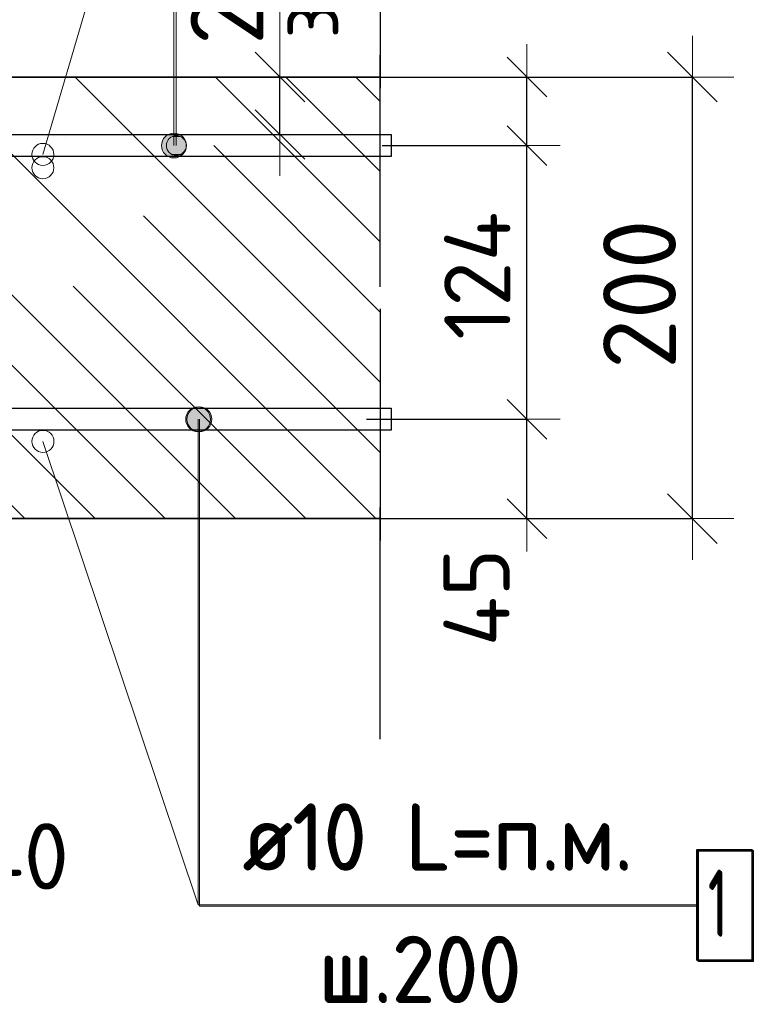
# Model space of a CAD drawing. Header units: metres. Extents: x -38 to 93, y -15 to 21.
# Tile 133 of 152: x 72.415 to 72.748, y 6.212 to 6.658. Entities that reach past the tile are written whole.
import ezdxf

# ---------------------------------------------------------------- set-up
doc = ezdxf.new("R2010")
doc.units = ezdxf.units.M
doc.header["$PDMODE"] = 65
doc.linetypes.add('______4', pattern=[0.135, 0.105, -0.03])
for name, color, linetype, lineweight in [('XR$4$Арм. стержнями верхней зоны', 180, 'Continuous', 35), ('XR$4$Арм. стержнями нижней зоны', 180, 'Continuous', 35), ('XR$4$Арм.стержн. Арматура края', 96, 'Continuous', 35), ('XR$4$ВК__отв в полу 1-2 эт', 220, 'Continuous', 25), ('XR$4$Размерная линия (1)', 7, 'Continuous', 13), ('XR$4$Размерная линия_ общее', 7, 'Continuous', 13), ('XR$6$Арм. стержнями верхней зоны', 180, 'Continuous', 35), ('XR$6$Арм. стержнями нижней зоны', 180, 'Continuous', 35), ('XR$6$Арм.стержн. Арматура края', 96, 'Continuous', 35), ('XR$6$ВК__отв в полу 1-2 эт', 220, 'Continuous', 25), ('XR$6$Размерная линия (1)', 7, 'Continuous', 13), ('XR$6$Размерная линия_ общее', 7, 'Continuous', 13)]:
    doc.layers.add(name, color=color, linetype=linetype, lineweight=lineweight)
doc.styles.add('ISOCPEUR', font='txt')
doc.dimstyles.new('DIMSTYLE_11', dxfattribs={"dimtxt": 0.03, "dimasz": 0.03, "dimexe": 0, "dimexo": 0, "dimgap": 0.015, "dimtad": 2, "dimdec": 0, "dimlfac": 1000, "dimrnd": 1, "dimzin": 12, "dimdsep": 46, "dimtxsty": 'ISOCPEUR', "dimblk1": 'ALL_ML_STRICH', "dimblk2": 'ALL_ML_STRICH', "dimsah": 1, "dimcen": 0, "dimclrd": 7, "dimclre": 256, "dimclrt": 7, "dimadec": 0, "dimazin": 0, "dimtfac": 1, "dimtdec": 0, "dimtix": 1, "dimtmove": 2, "dimatfit": 3, "dimfxl": 0, "dimtvp": 1.2, "dimtzin": 0, "dimlwd": 0, "dimlwe": -3, "dimarcsym": 0})
doc.dimstyles.new('DIMSTYLE_12', dxfattribs={"dimtxt": 0.03, "dimasz": 0.03, "dimexe": 0, "dimexo": 0, "dimgap": 0.015, "dimtad": 2, "dimdec": 0, "dimlfac": 1000, "dimrnd": 1, "dimzin": 12, "dimdsep": 46, "dimtxsty": 'ISOCPEUR', "dimblk1": 'ALL_ML_STRICH', "dimblk2": 'ALL_ML_STRICH', "dimsah": 1, "dimcen": 0, "dimclrd": 7, "dimclre": 256, "dimclrt": 7, "dimadec": 0, "dimazin": 0, "dimtfac": 1, "dimtdec": 0, "dimtix": 1, "dimtmove": 2, "dimatfit": 3, "dimfxl": 0, "dimtzin": 0, "dimlwd": 0, "dimlwe": -3, "dimarcsym": 0})
doc.dimstyles.new('DIMSTYLE_18', dxfattribs={"dimtxt": 0.033, "dimasz": 0.0375, "dimexe": 0, "dimexo": 0, "dimgap": 0.0165, "dimtad": 2, "dimdec": 0, "dimlfac": 1000, "dimrnd": 1, "dimzin": 12, "dimdsep": 46, "dimtxsty": 'ISOCPEUR', "dimblk1": 'ALL_ML_STRICH', "dimblk2": 'ALL_ML_STRICH', "dimsah": 1, "dimcen": 0, "dimclrd": 7, "dimclre": 256, "dimclrt": 7, "dimadec": 0, "dimazin": 0, "dimtfac": 1, "dimtdec": 0, "dimtix": 1, "dimtmove": 2, "dimatfit": 3, "dimfxl": 0, "dimtvp": 1.2, "dimtzin": 0, "dimlwd": 0, "dimlwe": -3, "dimarcsym": 0})
doc.dimstyles.new('DIMSTYLE_8', dxfattribs={"dimtxt": 0.033, "dimasz": 0.0375, "dimexe": 0, "dimexo": 0, "dimgap": 0.0165, "dimtad": 2, "dimdec": 0, "dimlfac": 1000, "dimrnd": 1, "dimzin": 12, "dimdsep": 46, "dimtxsty": 'ISOCPEUR', "dimblk1": 'ALL_ML_STRICH', "dimblk2": 'ALL_ML_STRICH', "dimsah": 1, "dimcen": 0, "dimclrd": 7, "dimclre": 256, "dimclrt": 7, "dimadec": 0, "dimazin": 0, "dimtfac": 1, "dimtdec": 0, "dimtix": 1, "dimtmove": 2, "dimatfit": 3, "dimfxl": 0, "dimtzin": 0, "dimlwd": 0, "dimlwe": -3, "dimarcsym": 0})
pattern_1 = [(135, (0, 0), (-0.031819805, -0.031819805), [0.4, -0.05, 0, -0.05]), (135, (-0.01591, -0.01591), (-0.031819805, -0.031819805), [0.8, -0.1, 0.1, -0.1])]

# ---------------------------------------------------------------- blocks, each defined once
blk = doc.blocks.new('ALL_ML_STRICH')
at = {"color": 0, "linetype": 'ByBlock', "lineweight": -2}
for p, q in [((0, -0.5), (0, 0.5)), ((-0.3, -0.3), (0.3, 0.3)), ((-1, 0), (0.5, 0))]:
    blk.add_line(p, q, dxfattribs=at)
blk = doc.blocks.new('*D169')
at = {"layer": 'DEFPOINTS', "color": 7, "linetype": 'Continuous', "lineweight": 13, "transparency": 33554687}
for p in [(72.3358, 6.37192), (72.37577, 6.33192), (72.3358, 6.25669)]:
    blk.add_point(p, dxfattribs=at)
at = {"layer": 'XR$4$Размерная линия (1)', "color": 9, "linetype": 'Continuous', "lineweight": -2, "true_color": 0xc7c7c7, "transparency": 33554687}
for p, q in [((72.3358, 6.35192), (72.3358, 6.25669)), ((72.37577, 6.31192), (72.37577, 6.25669))]:
    blk.add_line(p, q, dxfattribs=at)
at = {"layer": 'XR$4$Размерная линия (1)', "color": 7, "linetype": 'Continuous', "lineweight": -2, "transparency": 33554687}
blk.add_line((72.3358, 6.25669), (72.37577, 6.25669), dxfattribs=at)
at = {"layer": 'XR$4$Размерная линия (1)', "color": 7, "linetype": 'Continuous', "lineweight": 13, "transparency": 33554687, "xscale": 0.03, "yscale": 0.03, "zscale": 0.03, "rotation": 180}
blk.add_blockref('ALL_ML_STRICH', (72.3358, 6.25669), dxfattribs=at)
at = {"layer": 'XR$4$Размерная линия (1)', "color": 7, "linetype": 'Continuous', "lineweight": 13, "transparency": 33554687, "xscale": 0.03, "yscale": 0.03, "zscale": 0.03}
blk.add_blockref('ALL_ML_STRICH', (72.37577, 6.25669), dxfattribs=at)
at = {"layer": 'XR$4$Размерная линия (1)', "color": 7, "linetype": 'Continuous', "lineweight": 13, "transparency": 33554687, "insert": (72.41611, 6.27889), "char_height": 0.03, "width": 0.06, "attachment_point": 5, "style": 'ISOCPEUR'}
blk.add_mtext('\\A1;{40}', dxfattribs=at)
blk = doc.blocks.new('*D172')
at = {"layer": 'DEFPOINTS', "color": 7, "linetype": 'Continuous', "lineweight": 13, "transparency": 33554687}
for p in [(72.54861, 6.63192), (72.54861, 6.43192), (72.72016, 6.43192)]:
    blk.add_point(p, dxfattribs=at)
at = {"layer": 'XR$4$Размерная линия_ общее', "color": 253, "linetype": 'Continuous', "lineweight": -2, "true_color": 0xa0a0a0, "transparency": 33554687}
for p, q in [((72.56861, 6.63192), (72.72016, 6.63192)), ((72.56861, 6.43192), (72.72016, 6.43192))]:
    blk.add_line(p, q, dxfattribs=at)
at = {"layer": 'XR$4$Размерная линия_ общее', "color": 7, "linetype": 'Continuous', "lineweight": -2, "transparency": 33554687}
blk.add_line((72.72016, 6.43192), (72.72016, 6.63192), dxfattribs=at)
at = {"layer": 'XR$4$Размерная линия_ общее', "color": 7, "linetype": 'Continuous', "lineweight": 13, "transparency": 33554687, "xscale": 0.0375, "yscale": 0.0375, "zscale": 0.0375}
for p, rotation in [((72.72016, 6.63192), 90), ((72.72016, 6.43192), 270)]:
    blk.add_blockref('ALL_ML_STRICH', p, dxfattribs=dict(at, rotation=rotation))
at = {"layer": 'XR$4$Размерная линия_ общее', "color": 7, "linetype": 'Continuous', "lineweight": 13, "transparency": 33554687, "insert": (72.69616, 6.53357), "char_height": 0.033, "width": 0.099, "attachment_point": 5, "rotation": 90, "style": 'ISOCPEUR'}
blk.add_mtext('\\A1;{200}', dxfattribs=at)
blk = doc.blocks.new('*D283')
at = {"layer": 'DEFPOINTS', "color": 7, "linetype": 'Continuous', "lineweight": 13, "transparency": 33554687}
for p in [(72.5525, 6.47692), (72.56535, 6.43192), (72.64516, 6.43192)]:
    blk.add_point(p, dxfattribs=at)
at = {"layer": 'XR$4$Размерная линия (1)', "color": 9, "linetype": 'Continuous', "lineweight": -2, "true_color": 0xc7c7c7, "transparency": 33554687}
for p, q in [((72.5725, 6.47692), (72.64516, 6.47692)), ((72.58535, 6.43192), (72.64516, 6.43192))]:
    blk.add_line(p, q, dxfattribs=at)
at = {"layer": 'XR$4$Размерная линия (1)', "color": 7, "linetype": 'Continuous', "lineweight": -2, "transparency": 33554687}
blk.add_line((72.64516, 6.43192), (72.64516, 6.47692), dxfattribs=at)
at = {"layer": 'XR$4$Размерная линия (1)', "color": 7, "linetype": 'Continuous', "lineweight": 13, "transparency": 33554687, "xscale": 0.03, "yscale": 0.03, "zscale": 0.03}
for p, rotation in [((72.64516, 6.47692), 90), ((72.64516, 6.43192), 270)]:
    blk.add_blockref('ALL_ML_STRICH', p, dxfattribs=dict(at, rotation=rotation))
at = {"layer": 'XR$4$Размерная линия (1)', "color": 7, "linetype": 'Continuous', "lineweight": 13, "transparency": 33554687, "insert": (72.6223, 6.39618), "char_height": 0.03, "width": 0.06, "attachment_point": 5, "rotation": 90, "style": 'ISOCPEUR'}
blk.add_mtext('\\A1;{45}', dxfattribs=at)
blk = doc.blocks.new('*D284')
at = {"layer": 'DEFPOINTS', "color": 7, "linetype": 'Continuous', "lineweight": 13, "transparency": 33554687}
for p in [(72.55952, 6.60092), (72.5525, 6.47692), (72.64516, 6.47692)]:
    blk.add_point(p, dxfattribs=at)
at = {"layer": 'XR$4$Размерная линия (1)', "color": 9, "linetype": 'Continuous', "lineweight": -2, "true_color": 0xc7c7c7, "transparency": 33554687}
for p, q in [((72.57952, 6.60092), (72.64516, 6.60092)), ((72.5725, 6.47692), (72.64516, 6.47692))]:
    blk.add_line(p, q, dxfattribs=at)
at = {"layer": 'XR$4$Размерная линия (1)', "color": 7, "linetype": 'Continuous', "lineweight": -2, "transparency": 33554687}
blk.add_line((72.64516, 6.47692), (72.64516, 6.60092), dxfattribs=at)
at = {"layer": 'XR$4$Размерная линия (1)', "color": 7, "linetype": 'Continuous', "lineweight": 13, "transparency": 33554687, "xscale": 0.03, "yscale": 0.03, "zscale": 0.03}
for p, rotation in [((72.64516, 6.60092), 90), ((72.64516, 6.47692), 270)]:
    blk.add_blockref('ALL_ML_STRICH', p, dxfattribs=dict(at, rotation=rotation))
at = {"layer": 'XR$4$Размерная линия (1)', "color": 7, "linetype": 'Continuous', "lineweight": 13, "transparency": 33554687, "insert": (72.62266, 6.54192), "char_height": 0.03, "width": 0.09, "attachment_point": 5, "rotation": 90, "style": 'ISOCPEUR'}
blk.add_mtext('\\A1;{124}', dxfattribs=at)
blk = doc.blocks.new('*D285')
at = {"layer": 'DEFPOINTS', "color": 7, "linetype": 'Continuous', "lineweight": 13, "transparency": 33554687}
for p in [(72.54165, 6.63192), (72.55952, 6.60092), (72.64516, 6.60092)]:
    blk.add_point(p, dxfattribs=at)
at = {"layer": 'XR$4$Размерная линия (1)', "color": 9, "linetype": 'Continuous', "lineweight": -2, "true_color": 0xc7c7c7, "transparency": 33554687}
for p, q in [((72.56165, 6.63192), (72.64516, 6.63192)), ((72.57952, 6.60092), (72.64516, 6.60092))]:
    blk.add_line(p, q, dxfattribs=at)
at = {"layer": 'XR$4$Размерная линия (1)', "color": 7, "linetype": 'Continuous', "lineweight": -2, "transparency": 33554687}
blk.add_line((72.64516, 6.60092), (72.64516, 6.63192), dxfattribs=at)
at = {"layer": 'XR$4$Размерная линия (1)', "color": 7, "linetype": 'Continuous', "lineweight": 13, "transparency": 33554687, "xscale": 0.03, "yscale": 0.03, "zscale": 0.03}
for p, rotation in [((72.64516, 6.63192), 90), ((72.64516, 6.60092), 270)]:
    blk.add_blockref('ALL_ML_STRICH', p, dxfattribs=dict(at, rotation=rotation))
at = {"layer": 'XR$4$Размерная линия (1)', "color": 7, "linetype": 'Continuous', "lineweight": 13, "transparency": 33554687, "insert": (72.62242, 6.67921), "char_height": 0.03, "width": 0.06, "attachment_point": 5, "rotation": 90, "style": 'ISOCPEUR'}
blk.add_mtext('\\A1;{31}', dxfattribs=at)
blk = doc.blocks.new('*D318')
at = {"layer": 'DEFPOINTS', "color": 7, "linetype": 'Continuous', "lineweight": 13, "transparency": 33554687}
for p in [(72.49323, 6.63192), (72.49323, 6.60592), (72.53322, 6.60592)]:
    blk.add_point(p, dxfattribs=at)
at = {"layer": 'XR$4$Размерная линия_ общее', "color": 253, "linetype": 'Continuous', "lineweight": -2, "true_color": 0xa0a0a0, "transparency": 33554687}
for p, q in [((72.51323, 6.63192), (72.53322, 6.63192)), ((72.51323, 6.60592), (72.53322, 6.60592))]:
    blk.add_line(p, q, dxfattribs=at)
at = {"layer": 'XR$4$Размерная линия_ общее', "color": 7, "linetype": 'Continuous', "lineweight": -2, "transparency": 33554687}
blk.add_line((72.53322, 6.60592), (72.53322, 6.63192), dxfattribs=at)
at = {"layer": 'XR$4$Размерная линия_ общее', "color": 7, "linetype": 'Continuous', "lineweight": 13, "transparency": 33554687, "xscale": 0.0375, "yscale": 0.0375, "zscale": 0.0375}
for p, rotation in [((72.53322, 6.63192), 90), ((72.53322, 6.60592), 270)]:
    blk.add_blockref('ALL_ML_STRICH', p, dxfattribs=dict(at, rotation=rotation))
at = {"layer": 'XR$4$Размерная линия_ общее', "color": 7, "linetype": 'Continuous', "lineweight": 13, "transparency": 33554687, "insert": (72.53275, 6.64929), "char_height": 0.027, "width": 0.00135, "attachment_point": 1, "rotation": 90, "line_spacing_factor": 0.60241, "style": 'ISOCPEUR'}
blk.add_mtext('з.с.', dxfattribs=at)
at = {"layer": 'XR$4$Размерная линия_ общее', "color": 7, "linetype": 'Continuous', "lineweight": 13, "transparency": 33554687, "insert": (72.50922, 6.66965), "char_height": 0.033, "width": 0.066, "attachment_point": 5, "rotation": 90, "style": 'ISOCPEUR'}
blk.add_mtext('\\A1;{26}', dxfattribs=at)
blk = doc.blocks.new('*D764')
at = {"layer": 'DEFPOINTS', "color": 7, "linetype": 'Continuous', "lineweight": 13, "transparency": 33554687}
for p in [(72.3358, 6.37192), (72.37577, 6.33192), (72.3358, 6.25669)]:
    blk.add_point(p, dxfattribs=at)
at = {"layer": 'XR$6$Размерная линия (1)', "color": 9, "linetype": 'Continuous', "lineweight": -2, "true_color": 0xc7c7c7, "transparency": 33554687}
for p, q in [((72.3358, 6.35192), (72.3358, 6.25669)), ((72.37577, 6.31192), (72.37577, 6.25669))]:
    blk.add_line(p, q, dxfattribs=at)
at = {"layer": 'XR$6$Размерная линия (1)', "color": 7, "linetype": 'Continuous', "lineweight": -2, "transparency": 33554687}
blk.add_line((72.3358, 6.25669), (72.37577, 6.25669), dxfattribs=at)
at = {"layer": 'XR$6$Размерная линия (1)', "color": 7, "linetype": 'Continuous', "lineweight": 13, "transparency": 33554687, "xscale": 0.03, "yscale": 0.03, "zscale": 0.03, "rotation": 180}
blk.add_blockref('ALL_ML_STRICH', (72.3358, 6.25669), dxfattribs=at)
at = {"layer": 'XR$6$Размерная линия (1)', "color": 7, "linetype": 'Continuous', "lineweight": 13, "transparency": 33554687, "xscale": 0.03, "yscale": 0.03, "zscale": 0.03}
blk.add_blockref('ALL_ML_STRICH', (72.37577, 6.25669), dxfattribs=at)
at = {"layer": 'XR$6$Размерная линия (1)', "color": 7, "linetype": 'Continuous', "lineweight": 13, "transparency": 33554687, "insert": (72.41611, 6.27889), "char_height": 0.03, "width": 0.06, "attachment_point": 5, "style": 'ISOCPEUR'}
blk.add_mtext('\\A1;{40}', dxfattribs=at)
blk = doc.blocks.new('*D767')
at = {"layer": 'DEFPOINTS', "color": 7, "linetype": 'Continuous', "lineweight": 13, "transparency": 33554687}
for p in [(72.54861, 6.63192), (72.54861, 6.43192), (72.72016, 6.43192)]:
    blk.add_point(p, dxfattribs=at)
at = {"layer": 'XR$6$Размерная линия_ общее', "color": 253, "linetype": 'Continuous', "lineweight": -2, "true_color": 0xa0a0a0, "transparency": 33554687}
for p, q in [((72.56861, 6.63192), (72.72016, 6.63192)), ((72.56861, 6.43192), (72.72016, 6.43192))]:
    blk.add_line(p, q, dxfattribs=at)
at = {"layer": 'XR$6$Размерная линия_ общее', "color": 7, "linetype": 'Continuous', "lineweight": -2, "transparency": 33554687}
blk.add_line((72.72016, 6.43192), (72.72016, 6.63192), dxfattribs=at)
at = {"layer": 'XR$6$Размерная линия_ общее', "color": 7, "linetype": 'Continuous', "lineweight": 13, "transparency": 33554687, "xscale": 0.0375, "yscale": 0.0375, "zscale": 0.0375}
for p, rotation in [((72.72016, 6.63192), 90), ((72.72016, 6.43192), 270)]:
    blk.add_blockref('ALL_ML_STRICH', p, dxfattribs=dict(at, rotation=rotation))
at = {"layer": 'XR$6$Размерная линия_ общее', "color": 7, "linetype": 'Continuous', "lineweight": 13, "transparency": 33554687, "insert": (72.69616, 6.53357), "char_height": 0.033, "width": 0.099, "attachment_point": 5, "rotation": 90, "style": 'ISOCPEUR'}
blk.add_mtext('\\A1;{200}', dxfattribs=at)
blk = doc.blocks.new('*D872')
at = {"layer": 'DEFPOINTS', "color": 7, "linetype": 'Continuous', "lineweight": 13, "transparency": 33554687}
for p in [(72.5525, 6.47692), (72.56535, 6.43192), (72.64516, 6.43192)]:
    blk.add_point(p, dxfattribs=at)
at = {"layer": 'XR$6$Размерная линия (1)', "color": 9, "linetype": 'Continuous', "lineweight": -2, "true_color": 0xc7c7c7, "transparency": 33554687}
for p, q in [((72.5725, 6.47692), (72.64516, 6.47692)), ((72.58535, 6.43192), (72.64516, 6.43192))]:
    blk.add_line(p, q, dxfattribs=at)
at = {"layer": 'XR$6$Размерная линия (1)', "color": 7, "linetype": 'Continuous', "lineweight": -2, "transparency": 33554687}
blk.add_line((72.64516, 6.43192), (72.64516, 6.47692), dxfattribs=at)
at = {"layer": 'XR$6$Размерная линия (1)', "color": 7, "linetype": 'Continuous', "lineweight": 13, "transparency": 33554687, "xscale": 0.03, "yscale": 0.03, "zscale": 0.03}
for p, rotation in [((72.64516, 6.47692), 90), ((72.64516, 6.43192), 270)]:
    blk.add_blockref('ALL_ML_STRICH', p, dxfattribs=dict(at, rotation=rotation))
at = {"layer": 'XR$6$Размерная линия (1)', "color": 7, "linetype": 'Continuous', "lineweight": 13, "transparency": 33554687, "insert": (72.6223, 6.39618), "char_height": 0.03, "width": 0.06, "attachment_point": 5, "rotation": 90, "style": 'ISOCPEUR'}
blk.add_mtext('\\A1;{45}', dxfattribs=at)
blk = doc.blocks.new('*D873')
at = {"layer": 'DEFPOINTS', "color": 7, "linetype": 'Continuous', "lineweight": 13, "transparency": 33554687}
for p in [(72.55952, 6.60092), (72.5525, 6.47692), (72.64516, 6.47692)]:
    blk.add_point(p, dxfattribs=at)
at = {"layer": 'XR$6$Размерная линия (1)', "color": 9, "linetype": 'Continuous', "lineweight": -2, "true_color": 0xc7c7c7, "transparency": 33554687}
for p, q in [((72.57952, 6.60092), (72.64516, 6.60092)), ((72.5725, 6.47692), (72.64516, 6.47692))]:
    blk.add_line(p, q, dxfattribs=at)
at = {"layer": 'XR$6$Размерная линия (1)', "color": 7, "linetype": 'Continuous', "lineweight": -2, "transparency": 33554687}
blk.add_line((72.64516, 6.47692), (72.64516, 6.60092), dxfattribs=at)
at = {"layer": 'XR$6$Размерная линия (1)', "color": 7, "linetype": 'Continuous', "lineweight": 13, "transparency": 33554687, "xscale": 0.03, "yscale": 0.03, "zscale": 0.03}
for p, rotation in [((72.64516, 6.60092), 90), ((72.64516, 6.47692), 270)]:
    blk.add_blockref('ALL_ML_STRICH', p, dxfattribs=dict(at, rotation=rotation))
at = {"layer": 'XR$6$Размерная линия (1)', "color": 7, "linetype": 'Continuous', "lineweight": 13, "transparency": 33554687, "insert": (72.62266, 6.54192), "char_height": 0.03, "width": 0.09, "attachment_point": 5, "rotation": 90, "style": 'ISOCPEUR'}
blk.add_mtext('\\A1;{124}', dxfattribs=at)
blk = doc.blocks.new('*D874')
at = {"layer": 'DEFPOINTS', "color": 7, "linetype": 'Continuous', "lineweight": 13, "transparency": 33554687}
for p in [(72.54165, 6.63192), (72.55952, 6.60092), (72.64516, 6.60092)]:
    blk.add_point(p, dxfattribs=at)
at = {"layer": 'XR$6$Размерная линия (1)', "color": 9, "linetype": 'Continuous', "lineweight": -2, "true_color": 0xc7c7c7, "transparency": 33554687}
for p, q in [((72.56165, 6.63192), (72.64516, 6.63192)), ((72.57952, 6.60092), (72.64516, 6.60092))]:
    blk.add_line(p, q, dxfattribs=at)
at = {"layer": 'XR$6$Размерная линия (1)', "color": 7, "linetype": 'Continuous', "lineweight": -2, "transparency": 33554687}
blk.add_line((72.64516, 6.60092), (72.64516, 6.63192), dxfattribs=at)
at = {"layer": 'XR$6$Размерная линия (1)', "color": 7, "linetype": 'Continuous', "lineweight": 13, "transparency": 33554687, "xscale": 0.03, "yscale": 0.03, "zscale": 0.03}
for p, rotation in [((72.64516, 6.63192), 90), ((72.64516, 6.60092), 270)]:
    blk.add_blockref('ALL_ML_STRICH', p, dxfattribs=dict(at, rotation=rotation))
at = {"layer": 'XR$6$Размерная линия (1)', "color": 7, "linetype": 'Continuous', "lineweight": 13, "transparency": 33554687, "insert": (72.62242, 6.67921), "char_height": 0.03, "width": 0.06, "attachment_point": 5, "rotation": 90, "style": 'ISOCPEUR'}
blk.add_mtext('\\A1;{31}', dxfattribs=at)

msp = doc.modelspace()

# ---------------------------------------------------------------- hatches: boundary and pattern name
at = {"linetype": 'Continuous', "lineweight": 13, "transparency": 33554687}
h = msp.add_hatch(dxfattribs=at)
h.set_pattern_fill('__________540', scale=0.015, style=0, pattern_type=2)
h.set_pattern_definition(pattern_1)
h.paths.add_polyline_path([(72.12578, 6.63192), (72.12578, 6.43192), (72.57861, 6.43192), (72.57861, 6.63192)], flags=0)
h = msp.add_hatch(dxfattribs=at)
h.set_pattern_fill('__________540', scale=0.015, style=0, pattern_type=2)
h.set_pattern_definition(pattern_1)
h.paths.add_polyline_path([(72.12578, 6.63192), (72.12578, 6.43192), (72.57861, 6.43192), (72.57861, 6.63192)], flags=0)
at = {"layer": 'XR$4$Арм. стержнями верхней зоны', "linetype": 'Continuous', "lineweight": 13, "transparency": 33554687}
for points in [[(72.49012, 6.60317), (72.48238, 6.60317), (72.48175, 6.60092)], [(72.49012, 6.60317), (72.48175, 6.60092), (72.49075, 6.60092)], [(72.4885, 6.60479), (72.484, 6.60479), (72.48238, 6.60317)], [(72.4885, 6.60479), (72.48238, 6.60317), (72.49012, 6.60317)], [(72.484, 6.60479), (72.4885, 6.60479), (72.48625, 6.60542)], [(72.49075, 6.60092), (72.48175, 6.60092), (72.48238, 6.59867)], [(72.49075, 6.60092), (72.48238, 6.59867), (72.49012, 6.59867)], [(72.49012, 6.59867), (72.48238, 6.59867), (72.484, 6.59705)], [(72.49012, 6.59867), (72.484, 6.59705), (72.4885, 6.59705)], [(72.4885, 6.59705), (72.484, 6.59705), (72.48625, 6.59642)]]:
    msp.add_hatch(color=7, dxfattribs=at).paths.add_polyline_path(points)
at = {"layer": 'XR$4$Арм. стержнями нижней зоны', "linetype": 'Continuous', "lineweight": 13, "transparency": 33554687}
for points in [[(72.4913, 6.47974), (72.50097, 6.47974), (72.49895, 6.48176)], [(72.4913, 6.47974), (72.49895, 6.48176), (72.49332, 6.48176)], [(72.49332, 6.48176), (72.49895, 6.48176), (72.49614, 6.48255)], [(72.49051, 6.47692), (72.50176, 6.47692), (72.50097, 6.47974)], [(72.49051, 6.47692), (72.50097, 6.47974), (72.4913, 6.47974)], [(72.4913, 6.47411), (72.50176, 6.47692), (72.49051, 6.47692)], [(72.4913, 6.47411), (72.50097, 6.47411), (72.50176, 6.47692)], [(72.49332, 6.47209), (72.50097, 6.47411), (72.4913, 6.47411)], [(72.49332, 6.47209), (72.49895, 6.47209), (72.50097, 6.47411)], [(72.49895, 6.47209), (72.49332, 6.47209), (72.49614, 6.4713)]]:
    msp.add_hatch(color=7, dxfattribs=at).paths.add_polyline_path(points)
at = {"layer": 'XR$6$Арм. стержнями верхней зоны', "linetype": 'Continuous', "lineweight": 13, "transparency": 33554687}
for points in [[(72.49001, 6.60374), (72.48033, 6.60374), (72.47954, 6.60092)], [(72.49001, 6.60374), (72.47954, 6.60092), (72.49079, 6.60092)], [(72.48798, 6.60576), (72.48236, 6.60576), (72.48033, 6.60374)], [(72.48798, 6.60576), (72.48033, 6.60374), (72.49001, 6.60374)], [(72.48236, 6.60576), (72.48798, 6.60576), (72.48517, 6.60655)], [(72.49079, 6.60092), (72.47954, 6.60092), (72.48033, 6.59811)], [(72.49079, 6.60092), (72.48033, 6.59811), (72.49001, 6.59811)], [(72.49001, 6.59811), (72.48033, 6.59811), (72.48236, 6.59609)], [(72.49001, 6.59811), (72.48236, 6.59609), (72.48798, 6.59609)], [(72.48798, 6.59609), (72.48236, 6.59609), (72.48517, 6.5953)]]:
    msp.add_hatch(color=7, dxfattribs=at).paths.add_polyline_path(points)
at = {"layer": 'XR$6$Арм. стержнями нижней зоны', "linetype": 'Continuous', "lineweight": 13, "transparency": 33554687}
for points in [[(72.49189, 6.47974), (72.50156, 6.47974), (72.49954, 6.48176)], [(72.49189, 6.47974), (72.49954, 6.48176), (72.49391, 6.48176)], [(72.49391, 6.48176), (72.49954, 6.48176), (72.49672, 6.48255)], [(72.4911, 6.47692), (72.50235, 6.47692), (72.50156, 6.47974)], [(72.4911, 6.47692), (72.50156, 6.47974), (72.49189, 6.47974)], [(72.49189, 6.47411), (72.50235, 6.47692), (72.4911, 6.47692)], [(72.49189, 6.47411), (72.50156, 6.47411), (72.50235, 6.47692)], [(72.49391, 6.47209), (72.50156, 6.47411), (72.49189, 6.47411)], [(72.49391, 6.47209), (72.49954, 6.47209), (72.50156, 6.47411)], [(72.49954, 6.47209), (72.49391, 6.47209), (72.49672, 6.4713)]]:
    msp.add_hatch(color=7, dxfattribs=at).paths.add_polyline_path(points)

# ---------------------------------------------------------------- linework, layer by layer
at = {"color": 7, "linetype": '______4', "lineweight": 25, "transparency": 33554687}
for p, q in [((72.57861, 6.33192), (72.57861, 6.73192)), ((72.57861, 6.73192), (72.57861, 6.33192))]:
    msp.add_line(p, q, dxfattribs=at)
at = {"color": 7, "linetype": 'Continuous', "lineweight": 13, "transparency": 33554687}
for p, q in [((72.53322, 6.63192), (72.53322, 6.69192)), ((72.4258, 6.46687), (72.49614, 6.25688)), ((72.4258, 6.46687), (72.49614, 6.25688))]:
    msp.add_line(p, q, dxfattribs=at)
at = {"color": 7, "linetype": 'Continuous', "lineweight": 35, "transparency": 33554687}
for p, q in [((72.57861, 6.63192), (72.12578, 6.63192)), ((72.57861, 6.63192), (72.12578, 6.63192)), ((72.37577, 6.43192), (72.57861, 6.43192)), ((72.37577, 6.43192), (72.57861, 6.43192))]:
    msp.add_line(p, q, dxfattribs=at)
at = {"color": 7, "linetype": 'Continuous', "lineweight": 13, "transparency": 33554687}
for centre in [(72.42577, 6.59687), (72.42577, 6.59087), (72.4258, 6.46687), (72.4258, 6.46687)]:
    msp.add_circle(centre, 0.005, dxfattribs=at)
at = {"layer": 'XR$4$Арм. стержнями верхней зоны', "color": 7, "linetype": 'Continuous', "lineweight": 13, "transparency": 33554687}
for p, q in [((72.48625, 6.80286), (72.48625, 6.60092)), ((72.48625, 6.60542), (72.48625, 6.60542)), ((72.48175, 6.60092), (72.48175, 6.60092)), ((72.49075, 6.60092), (72.49075, 6.60092)), ((72.48625, 6.59642), (72.48625, 6.59642))]:
    msp.add_line(p, q, dxfattribs=at)
at = {"layer": 'XR$4$Арм. стержнями верхней зоны', "color": 4, "linetype": 'Continuous', "lineweight": 25, "transparency": 33554687}
msp.add_lwpolyline([(72.15077, 6.60592), (72.58361, 6.60592), (72.58361, 6.59592), (72.15077, 6.59592), (72.15077, 6.60592)], dxfattribs=at)
at = {"layer": 'XR$4$Арм. стержнями верхней зоны', "color": 7, "linetype": 'Continuous', "lineweight": 13, "transparency": 33554687}
msp.add_circle((72.48625, 6.60092), 0.0045, dxfattribs=at)
at = {"layer": 'XR$4$Арм. стержнями нижней зоны', "color": 7, "linetype": 'Continuous', "lineweight": 13, "transparency": 33554687}
for p, q in [((72.49614, 6.48255), (72.49614, 6.48255)), ((72.49051, 6.47692), (72.49051, 6.47692)), ((72.49614, 6.25688), (72.49614, 6.47692)), ((72.50176, 6.47692), (72.50176, 6.47692)), ((72.49614, 6.4713), (72.49614, 6.4713)), ((72.49614, 6.25688), (72.72214, 6.25688))]:
    msp.add_line(p, q, dxfattribs=at)
at = {"layer": 'XR$4$Арм. стержнями нижней зоны', "color": 4, "linetype": 'Continuous', "lineweight": 25, "transparency": 33554687}
msp.add_lwpolyline([(72.15077, 6.48192), (72.58361, 6.48192), (72.58361, 6.47192), (72.15077, 6.47192), (72.15077, 6.48192)], dxfattribs=at)
at = {"layer": 'XR$4$Арм. стержнями нижней зоны', "color": 7, "linetype": 'Continuous', "lineweight": 35, "transparency": 33554687}
msp.add_lwpolyline([(72.72214, 6.23188), (72.74714, 6.23188), (72.74714, 6.28188), (72.72214, 6.28188), (72.72214, 6.23188)], dxfattribs=at)
at = {"layer": 'XR$4$Арм. стержнями нижней зоны', "color": 7, "linetype": 'Continuous', "lineweight": 13, "transparency": 33554687}
msp.add_circle((72.49614, 6.47692), 0.00563, dxfattribs=at)
at = {"layer": 'XR$4$Арм.стержн. Арматура края', "color": 4, "linetype": 'Continuous', "lineweight": 25, "transparency": 33554687}
for points in [[(72.17933, 6.60592), (72.58361, 6.60592), (72.58361, 6.59592), (72.18002, 6.59592)], [(72.18002, 6.48192), (72.58361, 6.48192), (72.58361, 6.47192)], [(72.58361, 6.47192), (72.17933, 6.47192)]]:
    msp.add_lwpolyline(points, dxfattribs=at)
at = {"layer": 'XR$4$ВК__отв в полу 1-2 эт', "color": 7, "linetype": 'Continuous', "lineweight": 13, "transparency": 33554687}
msp.add_line((72.42577, 6.59687), (72.48625, 6.80286), dxfattribs=at)
at = {"layer": 'XR$6$Арм. стержнями верхней зоны', "color": 7, "linetype": 'Continuous', "lineweight": 13, "transparency": 33554687}
for p, q in [((72.48517, 6.80175), (72.48517, 6.60092)), ((72.48517, 6.60655), (72.48517, 6.60655)), ((72.47954, 6.60092), (72.47954, 6.60092)), ((72.49079, 6.60092), (72.49079, 6.60092)), ((72.48517, 6.5953), (72.48517, 6.5953))]:
    msp.add_line(p, q, dxfattribs=at)
at = {"layer": 'XR$6$Арм. стержнями верхней зоны', "color": 4, "linetype": 'Continuous', "lineweight": 25, "transparency": 33554687}
msp.add_lwpolyline([(72.15077, 6.60592), (72.58361, 6.60592), (72.58361, 6.59592), (72.15077, 6.59592), (72.15077, 6.60592)], dxfattribs=at)
at = {"layer": 'XR$6$Арм. стержнями верхней зоны', "color": 7, "linetype": 'Continuous', "lineweight": 13, "transparency": 33554687}
msp.add_circle((72.48517, 6.60092), 0.00563, dxfattribs=at)
at = {"layer": 'XR$6$Арм. стержнями нижней зоны', "color": 7, "linetype": 'Continuous', "lineweight": 13, "transparency": 33554687}
for p, q in [((72.49672, 6.48255), (72.49672, 6.48255)), ((72.4911, 6.47692), (72.4911, 6.47692)), ((72.49672, 6.25638), (72.49672, 6.47692)), ((72.50235, 6.47692), (72.50235, 6.47692)), ((72.49672, 6.4713), (72.49672, 6.4713)), ((72.49672, 6.25638), (72.72272, 6.25638))]:
    msp.add_line(p, q, dxfattribs=at)
at = {"layer": 'XR$6$Арм. стержнями нижней зоны', "color": 4, "linetype": 'Continuous', "lineweight": 25, "transparency": 33554687}
msp.add_lwpolyline([(72.15077, 6.48192), (72.58361, 6.48192), (72.58361, 6.47192), (72.15077, 6.47192), (72.15077, 6.48192)], dxfattribs=at)
at = {"layer": 'XR$6$Арм. стержнями нижней зоны', "color": 7, "linetype": 'Continuous', "lineweight": 35, "transparency": 33554687}
msp.add_lwpolyline([(72.72272, 6.23138), (72.74772, 6.23138), (72.74772, 6.28138), (72.72272, 6.28138), (72.72272, 6.23138)], dxfattribs=at)
at = {"layer": 'XR$6$Арм. стержнями нижней зоны', "color": 7, "linetype": 'Continuous', "lineweight": 13, "transparency": 33554687}
msp.add_circle((72.49672, 6.47692), 0.00563, dxfattribs=at)
at = {"layer": 'XR$6$Арм.стержн. Арматура края', "color": 4, "linetype": 'Continuous', "lineweight": 25, "transparency": 33554687}
for points in [[(72.17933, 6.60592), (72.58361, 6.60592), (72.58361, 6.59592), (72.18002, 6.59592)], [(72.18002, 6.48192), (72.58361, 6.48192), (72.58361, 6.47192)], [(72.58361, 6.47192), (72.17933, 6.47192)]]:
    msp.add_lwpolyline(points, dxfattribs=at)
at = {"layer": 'XR$6$ВК__отв в полу 1-2 эт', "color": 7, "linetype": 'Continuous', "lineweight": 13, "transparency": 33554687}
msp.add_line((72.42577, 6.59687), (72.48625, 6.80286), dxfattribs=at)

# ---------------------------------------------------------------- texts
at = {"layer": 'XR$4$Арм. стержнями нижней зоны', "color": 7, "linetype": 'Continuous', "lineweight": 25, "transparency": 33554687, "char_height": 0.03, "attachment_point": 7, "style": 'ISOCPEUR'}
for s, insert, width in [('\\W0.94;ø10 L=п.м.', (72.51614, 6.27288), 0.199983), ('\\W0.56;1', (72.72714, 6.24288), 0.0233333), ('\\W0.95;ш.200 ', (72.55064, 6.21288), 0.1311997)]:
    msp.add_mtext(s, dxfattribs=dict(at, insert=insert, width=width))
at = {"layer": 'XR$6$Арм. стержнями нижней зоны', "color": 7, "linetype": 'Continuous', "lineweight": 25, "transparency": 33554687, "char_height": 0.03, "attachment_point": 7, "style": 'ISOCPEUR'}
for s, insert, width in [('\\W0.94;ø10 L=п.м.', (72.51672, 6.27238), 0.1999832), ('\\W0.56;1', (72.72772, 6.24238), 0.0233333), ('\\W0.95;ш.200 ', (72.55122, 6.21238), 0.1311996)]:
    msp.add_mtext(s, dxfattribs=dict(at, insert=insert, width=width))

# ---------------------------------------------------------------- dimensions: what is measured, and where the dimension line sits
at = {"layer": 'XR$4$Размерная линия (1)', "color": 7, "linetype": 'Continuous', "lineweight": 13, "transparency": 33554687}
for base, p1, p2, dimstyle, picture, middle in [((72.64516, 6.63192), (72.57952, 6.60092), (72.56165, 6.63192), 'DIMSTYLE_11', '*D285', (72.62242, 6.67921)), ((72.64516, 6.60092), (72.5725, 6.47692), (72.57952, 6.60092), 'DIMSTYLE_12', '*D284', (72.62266, 6.54192)), ((72.64516, 6.47692), (72.58535, 6.43192), (72.5725, 6.47692), 'DIMSTYLE_11', '*D283', (72.6223, 6.39618))]:
    dim = msp.add_linear_dim(base=base, p1=p1, p2=p2, angle=90, dimstyle=dimstyle, override={"dimpost": '<>', "dimclrd": 7, "dimclre": 9, "dimclrt": 7, "dimlwd": 0, "dimlwe": 65533}, dxfattribs=at)
    dim.commit()
    dim.dimension.update_dxf_attribs({"geometry": picture, "text_midpoint": middle, "dimtype": 160})
dim = msp.add_linear_dim(base=(72.37577, 6.25669), p1=(72.3358, 6.35192), p2=(72.37577, 6.31192), dimstyle='DIMSTYLE_11', override={"dimpost": '<>', "dimclrd": 7, "dimclre": 9, "dimclrt": 7, "dimlwd": 0, "dimlwe": 65533}, dxfattribs=at)
dim.commit()
dim.dimension.update_dxf_attribs({"geometry": '*D169', "text_midpoint": (72.41611, 6.27889), "dimtype": 160})
at = {"layer": 'XR$4$Размерная линия_ общее', "color": 7, "linetype": 'Continuous', "lineweight": 13, "transparency": 33554687}
dim = msp.add_linear_dim(base=(72.53322, 6.63192), p1=(72.51323, 6.60592), p2=(72.51323, 6.63192), angle=90, text='<>\\Xз.с.', dimstyle='DIMSTYLE_18', override={"dimpost": '<>', "dimclrd": 7, "dimclre": 253, "dimclrt": 7, "dimlwd": 0, "dimlwe": 65533}, dxfattribs=at)
dim.commit()
dim.dimension.update_dxf_attribs({"geometry": '*D318', "text_midpoint": (72.50922, 6.66965), "dimtype": 160})
dim = msp.add_linear_dim(base=(72.72016, 6.63192), p1=(72.56861, 6.43192), p2=(72.56861, 6.63192), angle=90, dimstyle='DIMSTYLE_8', override={"dimpost": '<>', "dimclrd": 7, "dimclre": 253, "dimclrt": 7, "dimlwd": 0, "dimlwe": 65533}, dxfattribs=at)
dim.commit()
dim.dimension.update_dxf_attribs({"geometry": '*D172', "text_midpoint": (72.69616, 6.53357), "dimtype": 160})
at = {"layer": 'XR$6$Размерная линия (1)', "color": 7, "linetype": 'Continuous', "lineweight": 13, "transparency": 33554687}
for base, p1, p2, dimstyle, picture, middle in [((72.64516, 6.63192), (72.57952, 6.60092), (72.56165, 6.63192), 'DIMSTYLE_11', '*D874', (72.62242, 6.67921)), ((72.64516, 6.60092), (72.5725, 6.47692), (72.57952, 6.60092), 'DIMSTYLE_12', '*D873', (72.62266, 6.54192)), ((72.64516, 6.47692), (72.58535, 6.43192), (72.5725, 6.47692), 'DIMSTYLE_11', '*D872', (72.6223, 6.39618))]:
    dim = msp.add_linear_dim(base=base, p1=p1, p2=p2, angle=90, dimstyle=dimstyle, override={"dimpost": '<>', "dimclrd": 7, "dimclre": 9, "dimclrt": 7, "dimlwd": 0, "dimlwe": 65533}, dxfattribs=at)
    dim.commit()
    dim.dimension.update_dxf_attribs({"geometry": picture, "text_midpoint": middle, "dimtype": 160})
dim = msp.add_linear_dim(base=(72.37577, 6.25669), p1=(72.3358, 6.35192), p2=(72.37577, 6.31192), dimstyle='DIMSTYLE_11', override={"dimpost": '<>', "dimclrd": 7, "dimclre": 9, "dimclrt": 7, "dimlwd": 0, "dimlwe": 65533}, dxfattribs=at)
dim.commit()
dim.dimension.update_dxf_attribs({"geometry": '*D764', "text_midpoint": (72.41611, 6.27889), "dimtype": 160})
at = {"layer": 'XR$6$Размерная линия_ общее', "color": 7, "linetype": 'Continuous', "lineweight": 13, "transparency": 33554687}
dim = msp.add_linear_dim(base=(72.72016, 6.63192), p1=(72.56861, 6.43192), p2=(72.56861, 6.63192), angle=90, dimstyle='DIMSTYLE_8', override={"dimpost": '<>', "dimclrd": 7, "dimclre": 253, "dimclrt": 7, "dimlwd": 0, "dimlwe": 65533}, dxfattribs=at)
dim.commit()
dim.dimension.update_dxf_attribs({"geometry": '*D767', "text_midpoint": (72.69616, 6.53357), "dimtype": 160})

doc.saveas('drawing.dxf')
